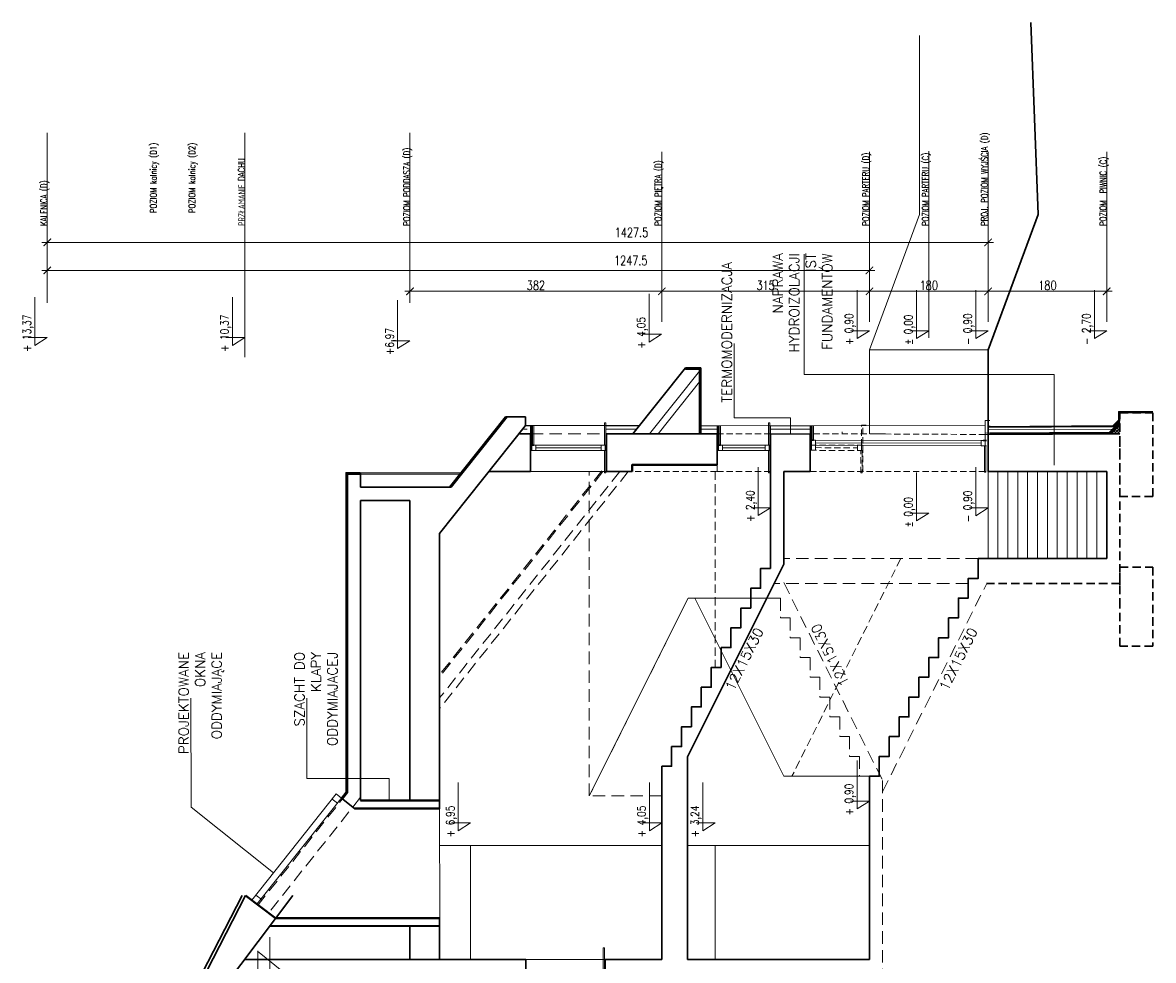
# Model space of a CAD drawing. Header units: millimetres. Extents: x 23192 to 177760, y -399809 to -79279.
# Tile 203 of 256: x 55593 to 57309, y -198253 to -196831. Entities that reach past the tile are written whole.
import ezdxf

# ---------------------------------------------------------------- set-up
doc = ezdxf.new("R2010")
doc.units = ezdxf.units.MM
for name, pattern in [('CACHE', [9.525, 6.35, -3.175]), ('CARKOVANA', [7.5, 5, -2.5]), ('DASHED', [19.05, 12.7, -6.35]), ('HIDDEN', [9.525, 6.35, -3.175]), ('HIDDEN2', [4.7625, 3.175, -1.5875])]:
    doc.linetypes.add(name, pattern=pattern)
doc.layers.get('0').update_dxf_attribs({"lineweight": 0})
for name, color, linetype, lineweight in [('!! 0_ Istn-okna', 6, 'Continuous', 13), ('!! 0_ Istn-sciany', 3, 'Continuous', 30), ('!! 0_ Istn-widok', 1, 'Continuous', 15), ('!! 0_ Opis', 8, 'Continuous', 13), ('!! 0_Istn-cienka', 4, 'Continuous', 9), ('!! 1_ tynk zewn  - nowy', 21, 'Continuous', 20), ('!! 1_PROJ Sciany', 2, 'Continuous', 40), ('!! 2 _linia hydroizol', 32, 'Continuous', 9), ('!! 2_ remont Ocieplenie', 4, 'ZIGZAG', 5), ('0-rzedne-blok', 62, 'Continuous', 13)]:
    doc.layers.add(name, color=color, linetype=linetype, lineweight=lineweight)
doc.layers.add('!! 0_bloki rzędnych', color=7, linetype='Continuous', lineweight=0, plot=False)
doc.layers.add('ND', color=240, linetype='Continuous', lineweight=0, plot=False)
doc.layers.add('!! 1_Wyburzenia', color=252, linetype='CARKOVANA', lineweight=13, true_color=0x696969)
doc.styles.add('DEUTSCH', font='SIMPLEX8')
doc.styles.add('SIMPLEX', font='simplex.shx', dxfattribs={"width": 0.77})
doc.styles.add('TXT', font='simplex.shx')
doc.linetypes.add('ZIGZAG', pattern='A,0.00254,-5.08,[131,ltypeshp.shx,S=5.08,R=0,X=-5.08,Y=0],-10.16,[131,ltypeshp.shx,S=5.08,R=180,X=5.08,Y=0],-5.08', length=20.32254)
doc.dimstyles.new('OL PB 100', dxfattribs={"dimscale": 4, "dimtxt": 3.5, "dimasz": 0.2, "dimexe": 10, "dimexo": 10, "dimgap": 0.5, "dimtad": 1, "dimdec": 1, "dimrnd": 0.5, "dimzin": 9, "dimdsep": 46, "dimtxsty": 'SIMPLEX', "dimblk": 'thick_MSz', "dimcen": 0.05, "dimdle": 8, "dimse1": 1, "dimse2": 1, "dimclrd": 256, "dimclre": 256, "dimclrt": 3, "dimadec": 1, "dimazin": 2, "dimtfac": 1, "dimtdec": 1, "dimtix": 1, "dimtofl": 0, "dimtmove": 2, "dimatfit": 3, "dimldrblk": 'thick_MSz', "dimfxl": 10, "dimfxlon": 1, "dimtolj": 1, "dimlwd": -1, "dimlwe": -1, "dimarcsym": 0})

# ---------------------------------------------------------------- blocks, each defined once
blk = doc.blocks.new('D_kota')
for p, q in [((-0.8, 15), (8.7, 15)), ((8.7, 0), (-0.8, 15)), ((8.7, 0), (8.7, 23))]:
    blk.add_line(p, q)
blk.add_lwpolyline([(-0.8, 15), (57.9, 15)])
at = {"style": 'DEUTSCH', "width": 0.8}
blk.add_attdef('POZ.ARCH', (7.3, 19.7), '', height=10, dxfattribs=at)
blk = doc.blocks.new('thick_MSz')
for p, q in [((-10, 0), (10, 0)), ((0, 15), (0, -15))]:
    blk.add_line(p, q)
at = {"const_width": 2, "elevation": 2}
blk.add_lwpolyline([(-7.1, -7.1), (7.1, 7.1)], dxfattribs=at)
blk = doc.blocks.new('*D3830')
at = {"layer": 'DEFPOINTS', "color": 0, "ltscale": 100, "transparency": 16777216}
for p in [(-7256.9, 8688.1), (-7256.9, 8610.3), (-6009.6, 8600.1)]:
    blk.add_point(p, dxfattribs=at)
at = {"layer": 'ND', "ltscale": 100, "transparency": 16777216}
blk.add_line((-6010.4, 8610.3), (-7256.1, 8610.3), dxfattribs=at)
at = {"layer": 'ND', "ltscale": 100, "transparency": 16777216, "xscale": 0.8, "yscale": 0.8, "zscale": 0.8}
for p, rotation in [((-7256.9, 8610.3), 180.0000000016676), ((-6009.6, 8610.3), 1.667526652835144e-09)]:
    blk.add_blockref('thick_MSz', p, dxfattribs=dict(at, rotation=rotation))
at = {"layer": 'ND', "color": 3, "ltscale": 100, "transparency": 16777216, "insert": (-6894.8, 8595.3), "char_height": 14, "attachment_point": 5, "rotation": 180, "style": 'SIMPLEX'}
blk.add_mtext('\\A1;1247.5', dxfattribs=at)
blk = doc.blocks.new('*D3831')
at = {"layer": 'DEFPOINTS', "color": 0, "ltscale": 100, "transparency": 16777216}
for p in [(-7436.9, 8703.8), (-7256.9, 8703.8), (-7256.9, 8642)]:
    blk.add_point(p, dxfattribs=at)
at = {"layer": 'ND', "ltscale": 100, "transparency": 16777216}
blk.add_line((-7436.1, 8642), (-7257.7, 8642), dxfattribs=at)
at = {"layer": 'ND', "ltscale": 100, "transparency": 16777216, "xscale": 0.8, "yscale": 0.8, "zscale": 0.8}
for p, rotation in [((-7436.9, 8642), 180.0000000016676), ((-7256.9, 8642), 1.667526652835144e-09)]:
    blk.add_blockref('thick_MSz', p, dxfattribs=dict(at, rotation=rotation))
at = {"layer": 'ND', "color": 3, "ltscale": 100, "transparency": 16777216, "insert": (-7346.9, 8633), "char_height": 14, "attachment_point": 5, "rotation": 180, "style": 'SIMPLEX'}
blk.add_mtext('\\A1;180', dxfattribs=at)
blk = doc.blocks.new('*D3832')
at = {"layer": 'DEFPOINTS', "color": 0, "ltscale": 100, "transparency": 16777216}
for p in [(-7256.9, 8703.8), (-6941.9, 8703.8), (-6941.9, 8642)]:
    blk.add_point(p, dxfattribs=at)
at = {"layer": 'ND', "ltscale": 100, "transparency": 16777216}
blk.add_line((-7256.1, 8642), (-6942.7, 8642), dxfattribs=at)
at = {"layer": 'ND', "ltscale": 100, "transparency": 16777216, "xscale": 0.8, "yscale": 0.8, "zscale": 0.8, "rotation": 180}
blk.add_blockref('thick_MSz', (-7256.9, 8642), dxfattribs=at)
at = {"layer": 'ND', "ltscale": 100, "transparency": 16777216, "xscale": 0.8, "yscale": 0.8, "zscale": 0.8}
blk.add_blockref('thick_MSz', (-6941.9, 8642), dxfattribs=at)
at = {"layer": 'ND', "color": 3, "ltscale": 100, "transparency": 16777216, "insert": (-7099.4, 8633), "char_height": 14, "attachment_point": 5, "rotation": 180, "style": 'SIMPLEX'}
blk.add_mtext('\\A1;315', dxfattribs=at)
blk = doc.blocks.new('*D3833')
at = {"layer": 'DEFPOINTS', "color": 0, "ltscale": 100, "transparency": 16777216}
for p in [(-6941.9, 8703.8), (-6559.9, 8703.8), (-6559.9, 8642)]:
    blk.add_point(p, dxfattribs=at)
at = {"layer": 'ND', "ltscale": 100, "transparency": 16777216}
blk.add_line((-6941.1, 8642), (-6560.7, 8642), dxfattribs=at)
at = {"layer": 'ND', "ltscale": 100, "transparency": 16777216, "xscale": 0.8, "yscale": 0.8, "zscale": 0.8, "rotation": 180}
blk.add_blockref('thick_MSz', (-6941.9, 8642), dxfattribs=at)
at = {"layer": 'ND', "ltscale": 100, "transparency": 16777216, "xscale": 0.8, "yscale": 0.8, "zscale": 0.8}
blk.add_blockref('thick_MSz', (-6559.9, 8642), dxfattribs=at)
at = {"layer": 'ND', "color": 3, "ltscale": 100, "transparency": 16777216, "insert": (-6750.9, 8633), "char_height": 14, "attachment_point": 5, "rotation": 180, "style": 'SIMPLEX'}
blk.add_mtext('\\A1;382', dxfattribs=at)
blk = doc.blocks.new('*D3834')
at = {"layer": 'DEFPOINTS', "color": 0, "ltscale": 100, "transparency": 16777216}
for p in [(-7616.9, 8679.3), (-7436.9, 8679.3), (-7436.9, 8642)]:
    blk.add_point(p, dxfattribs=at)
at = {"layer": 'ND', "ltscale": 100, "transparency": 16777216}
blk.add_line((-7616.1, 8642), (-7437.7, 8642), dxfattribs=at)
at = {"layer": 'ND', "ltscale": 100, "transparency": 16777216, "xscale": 0.8, "yscale": 0.8, "zscale": 0.8}
for p, rotation in [((-7616.9, 8642), 180.0000000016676), ((-7436.9, 8642), 1.667526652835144e-09)]:
    blk.add_blockref('thick_MSz', p, dxfattribs=dict(at, rotation=rotation))
at = {"layer": 'ND', "color": 3, "ltscale": 100, "transparency": 16777216, "insert": (-7526.9, 8633), "char_height": 14, "attachment_point": 5, "rotation": 180, "style": 'SIMPLEX'}
blk.add_mtext('\\A1;180', dxfattribs=at)
blk = doc.blocks.new('*D3835')
at = {"layer": 'DEFPOINTS', "color": 0, "ltscale": 100, "transparency": 16777216}
for p in [(-7436.9, 8688.1), (-7436.9, 8567.8), (-6009.6, 8557.6)]:
    blk.add_point(p, dxfattribs=at)
at = {"layer": 'ND', "ltscale": 100, "transparency": 16777216}
blk.add_line((-6010.4, 8567.8), (-7436.1, 8567.8), dxfattribs=at)
at = {"layer": 'ND', "ltscale": 100, "transparency": 16777216, "xscale": 0.8, "yscale": 0.8, "zscale": 0.8}
for p, rotation in [((-7436.9, 8567.8), 180.0000000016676), ((-6009.6, 8567.8), 1.667526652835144e-09)]:
    blk.add_blockref('thick_MSz', p, dxfattribs=dict(at, rotation=rotation))
at = {"layer": 'ND', "color": 3, "ltscale": 100, "transparency": 16777216, "insert": (-6895.9, 8552.8), "char_height": 14, "attachment_point": 5, "rotation": 180, "style": 'SIMPLEX'}
blk.add_mtext('\\A1;1427.5', dxfattribs=at)
blk = doc.blocks.new('BLOK POZIOMY SALA GIMNASTYCZNA')
for p, q in [((-7616.85, 8430.57), (-7616.85, 8688.11)), ((-7436.85, 8430.57), (-7436.85, 8688.11)), ((-7256.85, 8430.57), (-7256.85, 8688.11)), ((-6941.85, 8430.57), (-6941.85, 8688.11)), ((-6559.85, 8401.77), (-6559.85, 8659.32)), ((-6309.42, 8401.77), (-6309.42, 8659.32)), ((-6009.57, 8401.77), (-6009.57, 8659.32))]:
    blk.add_line(p, q)
for points in [[(-6309.42, 8401.77), (-6309.42, 8741.67)], [(-7346.85, 8712.69), (-7346.85, 8429.66)]]:
    blk.add_lwpolyline(points)
at = {"layer": '0-rzedne-blok'}
ref = blk.add_blockref('D_kota', (-6559.85, 8727.86), dxfattribs=dict(at, xscale=1.250000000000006, yscale=1.250000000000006, zscale=1.250000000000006, rotation=270))
ref.add_attrib('POZ.ARCH', '+6,97', (-6535.27, 8738.69), dxfattribs={"layer": '0', "height": 12.5, "rotation": 270, "style": 'DEUTSCH', "width": 0.8})
ref = blk.add_blockref('D_kota', (-6309.42, 8723.05), dxfattribs=dict(at, xscale=1.250000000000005, yscale=1.250000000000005, zscale=1.250000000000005, rotation=270))
ref.add_attrib('POZ.ARCH', '+ 10,37', (-6284.84, 8733.88), dxfattribs={"layer": '0', "height": 12.5, "rotation": 270, "style": 'DEUTSCH', "width": 0.8})
ref = blk.add_blockref('D_kota', (-6009.57, 8723.05), dxfattribs=dict(at, xscale=1.250000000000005, yscale=1.250000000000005, zscale=1.250000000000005, rotation=270))
ref.add_attrib('POZ.ARCH', '+ 13,37', (-5984.99, 8733.88), dxfattribs={"layer": '0', "height": 12.5, "rotation": 270, "style": 'DEUTSCH', "width": 0.8})
ref = blk.add_blockref('D_kota', (-7616.85, 8712.69), dxfattribs=dict(at, xscale=1.250000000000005, yscale=1.250000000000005, zscale=1.250000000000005, rotation=270))
ref.add_attrib('POZ.ARCH', '- 2,70  ', (-7592.27, 8723.52), dxfattribs={"layer": '0', "height": 12.5, "rotation": 270, "style": 'DEUTSCH', "width": 0.8})
ref = blk.add_blockref('D_kota', (-7436.85, 8712.69), dxfattribs=dict(at, xscale=1.250000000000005, yscale=1.250000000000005, zscale=1.250000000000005, rotation=270))
ref.add_attrib('POZ.ARCH', '- 0,90  ', (-7412.27, 8723.52), dxfattribs={"layer": '0', "height": 12.5, "rotation": 270, "style": 'DEUTSCH', "width": 0.8})
ref = blk.add_blockref('D_kota', (-7346.85, 8712.69), dxfattribs=dict(at, xscale=1.250000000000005, yscale=1.250000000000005, zscale=1.250000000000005, rotation=270))
ref.add_attrib('POZ.ARCH', '%%p 0,00  ', (-7322.27, 8723.52), dxfattribs={"layer": '0', "height": 12.5, "rotation": 270, "style": 'DEUTSCH', "width": 0.8})
ref = blk.add_blockref('D_kota', (-7256.85, 8712.69), dxfattribs=dict(at, xscale=1.250000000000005, yscale=1.250000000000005, zscale=1.250000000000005, rotation=270))
ref.add_attrib('POZ.ARCH', '+ 0,90  ', (-7232.27, 8723.52), dxfattribs={"layer": '0', "height": 12.5, "rotation": 270, "style": 'DEUTSCH', "width": 0.8})
ref = blk.add_blockref('D_kota', (-6941.38, 8718.1), dxfattribs=dict(at, xscale=1.250000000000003, yscale=1.250000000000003, zscale=1.250000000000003, rotation=269.9999999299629))
ref.add_attrib('POZ.ARCH', '+ 4,05', (-6916.8, 8728.93), dxfattribs={"layer": '0', "height": 12.5, "rotation": 270, "style": 'DEUTSCH', "width": 0.8})
at = {"style": 'SIMPLEX', "width": 0.77}
for s, p in [('POZIOM  PIWNIC (C)', (-7616.31, 8542.85)), ('PROJ. POZIOM WYJŚCIA (D)', (-7436.31, 8542.85)), ('POZIOM PARTERU (C)', (-7346.85, 8542.85)), ('POZIOM PARTERU (D)', (-7256.31, 8542.85)), ('POZIOM PIĘTRA (D)', (-6941.31, 8542.85)), ('POZIOM PODDASZA (D)', (-6559.85, 8542.85)), ('PRZŁAMANIE DACHU', (-6309.42, 8542.85)), ('KALENICA (D)', (-6009.57, 8542.85)), ('POZIOM kalnicy (D2)', (-6234.21, 8523.33, -0.04)), ('POZIOM kalnicy (D1)', (-6175.6, 8523.33, -0.04))]:
    blk.add_text(s, height=10, rotation=270, dxfattribs=at).set_placement(p)
at = {"layer": 'ND', "ltscale": 100}
for base, p1, p2, picture, middle in [((-7256.85, 8641.97), (-7436.85, 8703.84), (-7256.85, 8703.84), '*D3831', (-7346.85, 8632.97)), ((-7436.85, 8641.97), (-7616.85, 8679.26), (-7436.85, 8679.26), '*D3834', (-7526.85, 8632.97))]:
    dim = blk.add_linear_dim(base=base, p1=p1, p2=p2, angle=0, dimstyle='OL PB 100', dxfattribs=at)
    dim.commit()
    dim.dimension.update_dxf_attribs({"geometry": picture, "text_midpoint": middle})
for base, p1, p2, picture, middle in [((-6941.85, 8641.97), (-7256.85, 8703.84), (-6941.85, 8703.84), '*D3832', (-7099.35, 8632.97)), ((-6559.85, 8641.97), (-6941.85, 8703.84), (-6559.85, 8703.84), '*D3833', (-6750.85, 8632.97))]:
    dim = blk.add_linear_dim(base=base, p1=p1, p2=p2, dimstyle='OL PB 100', dxfattribs=at)
    dim.commit()
    dim.dimension.update_dxf_attribs({"geometry": picture, "text_midpoint": middle})
for base, p1, p2, picture, middle in [((-7436.85, 8567.75), (-6009.57, 8557.61), (-7436.85, 8688.11), '*D3835', (-6895.9, 8552.8)), ((-7256.85, 8610.27), (-6009.57, 8600.13), (-7256.85, 8688.11), '*D3830', (-6894.77, 8595.31))]:
    dim = blk.add_linear_dim(base=base, p1=p1, p2=p2, angle=0, dimstyle='OL PB 100', dxfattribs=at)
    dim.commit()
    dim.dimension.update_dxf_attribs({"geometry": picture, "text_midpoint": middle, "dimtype": 160})

msp = doc.modelspace()

# ---------------------------------------------------------------- hatches: boundary and pattern name
at = {"layer": '!! 2_ remont Ocieplenie', "linetype": 'ByBlock', "ltscale": 0.55}
h = msp.add_hatch(dxfattribs=at)
h.set_pattern_fill('ANSI37', color=256)
h.set_pattern_definition([(45, (239.9723, 1787.9674), (-2.24506403, 2.24506403), []), (135, (239.9723, 1787.9674), (-2.24506403, -2.24506403), [])])
h.paths.add_polyline_path([(57257.88839, -197439.50499), (57257.88839, -197454.50499), (57242.88839, -197454.50499)])

# ---------------------------------------------------------------- linework, layer by layer
at = {"layer": '!! 0_ Istn-okna'}
for points in [[(57053.54822, -197464.60105), (57053.54822, -197434.12528), (57060.54849, -197434.12528)], [(56787.99289, -197463.85976), (57055.54822, -197464.60105)], [(56795.99289, -197467.86245), (57047.54822, -197468.60105)], [(56363.91608, -197471.5883), (56368.91608, -197471.5883)], [(56363.91608, -197479.5883), (56363.91608, -197471.5883)], [(56363.91608, -197471.5883), (56478.91608, -197471.5883)], [(56363.91608, -197471.5883), (56368.91608, -197471.5883)], [(56363.91608, -197479.5883), (56478.91608, -197479.5883)], [(56371.91608, -197475.5883), (56470.91608, -197475.5883)], [(56473.91608, -197471.5883), (56478.91608, -197471.5883)], [(56478.91608, -197479.5883), (56478.91608, -197471.5883)], [(56646.91608, -197471.5883), (56651.91608, -197471.5883)], [(56646.91608, -197479.5883), (56646.91608, -197471.5883)], [(56646.91608, -197471.5883), (56727.91608, -197471.5883)], [(56646.91608, -197479.5883), (56727.91608, -197479.5883)], [(56654.91608, -197475.5883), (56719.91608, -197475.5883)], [(56722.91608, -197471.5883), (56727.91608, -197471.5883)], [(56727.91608, -197479.5883), (56727.91608, -197471.5883)], [(56787.99289, -197471.85976), (57055.54822, -197472.60105)], [(56069.18063, -198000.4369), (55941.04985, -198161.43251)], [(56086.07663, -197995.26574), (55948.87429, -198167.65971)], [(56077.00508, -198006.6641), (56069.18063, -198000.4369)], [(56070.77787, -198014.48855), (56062.95343, -198008.26134)], [(55947.11483, -198153.81189), (55956.70143, -198161.03667)]]:
    msp.add_lwpolyline(points, dxfattribs=at)
for points in [[(56477.91608, -197471.5883), (56477.91608, -197437.5883), (56475.91608, -197437.5883), (56475.91608, -197471.5883)], [(56726.91608, -197471.5883), (56726.91608, -197437.5883), (56724.91608, -197437.5883), (56724.91608, -197471.5883)], [(56789.99289, -197463.80748), (56795.99289, -197463.80748), (56795.99289, -197471.80748), (56789.99289, -197471.80748)], [(57047.54822, -197464.60105), (57053.54822, -197464.60105), (57053.54822, -197472.60105), (57047.54822, -197472.60105)], [(56365.91608, -197471.5883), (56371.91608, -197471.5883), (56371.91608, -197479.5883), (56365.91608, -197479.5883)], [(56470.91608, -197471.5883), (56476.91608, -197471.5883), (56476.91608, -197479.5883), (56470.91608, -197479.5883)], [(56477.91608, -197479.5883), (56477.91608, -197513.5883), (56475.91608, -197513.5883), (56475.91608, -197479.5883)], [(56648.91608, -197471.5883), (56654.91608, -197471.5883), (56654.91608, -197479.5883), (56648.91608, -197479.5883)], [(56719.91608, -197471.5883), (56725.91608, -197471.5883), (56725.91608, -197479.5883), (56719.91608, -197479.5883)], [(56726.91608, -197479.5883), (56726.91608, -197513.5883), (56724.91608, -197513.5883), (56724.91608, -197479.5883)], [(57054.54822, -197472.60105), (57054.51942, -197512.41816), (57052.51942, -197512.41816), (57052.54822, -197472.60105)], [(56475.91608, -198267.5883), (56475.91608, -198233.5883), (56473.91608, -198233.5883), (56473.91608, -198267.5883)]]:
    msp.add_lwpolyline(points, close=True, dxfattribs=at)
at = {"layer": '!! 0_ Istn-sciany'}
msp.add_line((57237.91608, -197643.5883), (57042.91608, -197643.5883), dxfattribs=at)
at = {"layer": '!! 0_ Istn-sciany', "linetype": 'DASHED'}
msp.add_line((57257.91608, -197681.5883), (57055.68659, -197681.5883), dxfattribs=at)
at = {"layer": '!! 0_ Istn-sciany'}
for points in [[(57134.05176, -197121.73438), (57122.53709, -196830.89689)], [(57057.91608, -197454.5883), (57057.91608, -197326.94389), (57134.05176, -197121.73438)], [(56598.79063, -197354.25518), (56518.93901, -197454.5883)], [(56598.79063, -197354.25518), (56622.26397, -197354.25518)], [(56598.79063, -197356.25518), (56622.26397, -197356.25518)], [(56620.26397, -197454.5883), (56620.26397, -197354.25518)], [(56622.26397, -197454.5883), (56622.26397, -197354.25518)], [(56325.68177, -197428.6408), (56240.65618, -197535.47498)], [(56328.23787, -197428.6408), (56243.21227, -197535.47498)], [(56356.26197, -197428.6408), (56325.68177, -197428.6408)], [(56356.25015, -197441.61924), (56356.26197, -197428.6408)], [(56356.25015, -197441.61924), (56225.91608, -197605.38328)], [(56345.92853, -197454.5883), (56363.89617, -197454.5883)], [(56363.91608, -197511.5883), (56363.91608, -197454.5883)], [(56478.91608, -197511.5883), (56478.91608, -197454.5883)], [(56478.91608, -197454.5883), (56646.88917, -197454.5883)], [(56646.91608, -197501.5883), (56646.91608, -197454.5883)], [(56727.91608, -197454.5883), (56788.00766, -197454.68352)], [(56727.91608, -197658.5883), (56727.91608, -197454.5883)], [(56787.91608, -197511.58681), (56788.00766, -197454.68352)], [(56788.03436, -197463.9701), (56793.03436, -197463.9701)], [(57050.54822, -197464.60105), (57055.54822, -197464.60105)], [(57053.54822, -197455.46359), (57257.91608, -197454.5883)], [(57057.91608, -197455.43498), (57057.91608, -197511.59347)], [(56363.91608, -197471.5883), (56368.91608, -197471.5883)], [(56646.91608, -197471.5883), (56651.91608, -197471.5883)], [(56106.07663, -197513.47498), (56084.07663, -197513.47498), (56084.07663, -197997.77873)], [(56106.07663, -197515.47498), (56086.07663, -197515.47498), (56086.07663, -197998.47746)], [(56106.07663, -197513.47498), (56106.07663, -197535.47498)], [(56300.56422, -197511.5883), (56363.91608, -197511.5883)], [(56478.91608, -197511.5883), (56517.91608, -197511.5883)], [(56747.91608, -197511.5883), (56747.91608, -197652.12932), (56601.91608, -197944.12932), (56601.91608, -198251.5883)], [(56787.91608, -197511.58681), (56747.91608, -197511.5883)], [(57057.91608, -197511.5883), (57237.91608, -197511.5883)], [(57237.91608, -197511.5883), (57237.91608, -197643.5883)], [(56243.21227, -197535.47498), (56106.07663, -197535.47498)], [(56180.91608, -197555.47498), (56106.07663, -197555.47498)], [(56106.07663, -197555.47498), (56106.07663, -198010.39799)], [(56180.91608, -197555.47498), (56180.91608, -198010.39799)], [(56225.91608, -197605.38328), (56225.91608, -198023.24799)], [(57057.91608, -197643.5883), (57042.91608, -197643.5883), (57042.91608, -197673.5883), (57027.91608, -197673.5883), (57027.91608, -197703.5883), (57012.91608, -197703.5883), (57012.91608, -197733.5883), (56997.91608, -197733.5883), (56997.91608, -197763.5883), (56982.91608, -197763.5883), (56982.91608, -197793.5883), (56967.91608, -197793.5883), (56967.91608, -197823.5883), (56952.91608, -197823.5883), (56952.91608, -197853.5883), (56937.91608, -197853.5883), (56937.91608, -197883.5883), (56922.91608, -197883.5883), (56922.91608, -197913.5883), (56907.91608, -197913.5883), (56907.91608, -197943.5883), (56892.91608, -197943.5883), (56892.91608, -197973.5883), (56877.91608, -197973.5883)], [(56727.91608, -197658.5883), (56712.91608, -197658.5883), (56712.91608, -197688.5883), (56697.91608, -197688.5883), (56697.91608, -197718.5883), (56682.91608, -197718.5883), (56682.91608, -197748.5883), (56667.91608, -197748.5883), (56667.91608, -197778.5883), (56652.91608, -197778.5883), (56652.91608, -197808.5883), (56637.91608, -197808.5883), (56637.91608, -197838.5883), (56622.91608, -197838.5883), (56622.91608, -197868.5883), (56607.91608, -197868.5883), (56607.91608, -197898.5883), (56592.91608, -197898.5883), (56592.91608, -197928.5883), (56577.91608, -197928.5883), (56577.91608, -197958.5883), (56562.91608, -197958.5883)], [(56562.91608, -197958.5883), (56562.91608, -198251.5883)], [(56877.91608, -197973.5883), (56877.91608, -198251.5883)], [(56077.00508, -198006.6641), (56084.07663, -197997.77873)], [(56078.56996, -198007.90954), (56086.07663, -197998.47746)], [(56096.77462, -198022.39799), (56077.00508, -198006.6641)], [(55630.63351, -198728.58829), (55926.27664, -198154.54799)], [(55636.45054, -198728.56765), (55931.47625, -198154.54799)], [(55845.68452, -198363.50927), (56003.16444, -198154.54799)], [(56225.81505, -198188.64149), (56225.91608, -198251.5883)], [(56180.97591, -198200.6775), (56180.91608, -198251.5883)], [(56356.91608, -198251.5883), (55930.03175, -198251.5883)], [(56356.91608, -198285.5883), (56356.91608, -198251.5883)], [(56562.91608, -198251.5883), (56476.91608, -198251.5883), (56476.91608, -198285.5883), (56562.91608, -198285.5883)], [(56877.91608, -198251.5883), (56601.91608, -198251.5883)]]:
    msp.add_lwpolyline(points, dxfattribs=at)
at = {"layer": '!! 0_ Istn-sciany', "linetype": 'DASHED'}
for points in [[(57257.91608, -197489.46911), (57257.91608, -197422.46911), (57307.91608, -197422.46911), (57307.91608, -197549.46911), (57257.91608, -197549.46911), (57257.91608, -197489.46911)], [(57257.91608, -197461.5883), (57257.91608, -197688.5883)], [(57257.91608, -197716.46911), (57257.91608, -197656.46911), (57307.91608, -197656.46911), (57307.91608, -197776.46911), (57257.91608, -197776.46911), (57257.91608, -197716.46911)]]:
    msp.add_lwpolyline(points, dxfattribs=at)
at = {"layer": '!! 0_ Istn-widok', "linetype": 'HIDDEN', "ltscale": 3}
for p, q in [((57042.91608, -197643.5883), (56747.91608, -197643.5883)), ((57027.91608, -197681.5883), (56733.18659, -197681.5883))]:
    msp.add_line(p, q, dxfattribs=at)
at = {"layer": '!! 0_ Istn-widok'}
msp.add_line((56356.91608, -198251.5883), (56476.91608, -198251.5883), dxfattribs=at)
for points in [[(56954.05176, -197121.73438), (56954.05176, -196850.6642)], [(56877.91608, -197454.5883), (56877.91608, -197326.94389), (56954.05176, -197121.73438)], [(56877.91608, -197442.09421), (56877.91608, -197326.94389)], [(57057.91608, -197326.94389), (56877.91608, -197326.94389)], [(56622.26397, -197356.87822), (56544.49993, -197454.5883)], [(56622.26397, -197372.93679), (56557.28038, -197454.5883)], [(56258.16521, -197513.47498), (56107.13217, -197513.47498)], [(56256.57348, -197515.47498), (56107.53524, -197515.47498)], [(56478.91608, -197511.5883), (56363.91608, -197511.5883)], [(57057.91608, -197643.5883), (57057.91608, -197511.5883)], [(57072.91608, -197643.5883), (57072.91608, -197511.5883)], [(57087.91608, -197643.5883), (57087.91608, -197511.5883)], [(57102.91608, -197643.5883), (57102.91608, -197511.5883)], [(57117.91608, -197643.5883), (57117.91608, -197511.5883)], [(57132.91608, -197643.5883), (57132.91608, -197511.5883)], [(57147.91608, -197643.5883), (57147.91608, -197511.5883)], [(57162.91608, -197643.5883), (57162.91608, -197511.5883)], [(57177.91608, -197643.5883), (57177.91608, -197511.5883)], [(57192.91608, -197643.5883), (57192.91608, -197511.5883)], [(57207.91608, -197643.5883), (57207.91608, -197511.5883)], [(57222.91608, -197643.5883), (57222.91608, -197511.5883)], [(56452.91608, -198003.5883), (56602.91608, -197703.5883)], [(56727.91608, -197703.5883), (56602.91608, -197703.5883)], [(56747.9902, -197973.5883), (56612.9902, -197703.5883)], [(56862.91608, -197973.5883), (56747.9902, -197973.5883)], [(56225.91608, -198023.24799), (56225.99005, -198188.64149)], [(56225.91608, -198078.5883), (56562.91608, -198078.5883)], [(56272.91608, -198078.5883), (56272.91608, -198251.5883)], [(56601.91608, -198078.5883), (56877.91608, -198078.5883)], [(56643.91608, -198078.5883), (56643.91608, -198251.5883)], [(55968.28523, -198488.86138), (55968.28523, -198217.48131)], [(56175.91608, -198421.38202), (55949.57918, -198239.01003)], [(55950.28523, -198488.86138), (55950.28523, -198238.19745)], [(56476.91608, -198251.5883), (56356.91608, -198251.5883)]]:
    msp.add_lwpolyline(points, dxfattribs=at)
at = {"layer": '!! 0_ Istn-widok', "linetype": 'HIDDEN', "ltscale": 3}
for points in [[(56363.89617, -197454.5883), (56478.91608, -197454.5883)], [(56472.00981, -197510.34286), (56225.91608, -197819.55826)], [(56511.91608, -197511.5883), (56225.91608, -197870.9457)], [(56499.13562, -197511.5883), (56225.91608, -197854.88713)], [(56473.5747, -197511.5883), (56225.91608, -197822.76998)], [(56562.91608, -198003.5883), (56452.91608, -198003.5883), (56452.91608, -197511.5883)], [(56747.91608, -197680.04728), (56897.91608, -197980.04728), (56897.91608, -199450.5883)], [(56897.91608, -197997.12932), (57056.33248, -197680.29651)], [(56727.91608, -197703.5883), (56742.91608, -197703.5883), (56742.91608, -197733.5883), (56757.91608, -197733.5883), (56757.91608, -197763.5883), (56772.91608, -197763.5883), (56772.91608, -197793.5883), (56787.91608, -197793.5883), (56787.91608, -197823.5883), (56802.91608, -197823.5883), (56802.91608, -197853.5883), (56817.91608, -197853.5883), (56817.91608, -197883.5883), (56832.91608, -197883.5883), (56832.91608, -197913.5883), (56847.91608, -197913.5883), (56847.91608, -197943.5883), (56862.91608, -197943.5883), (56862.91608, -197973.5883), (56877.91608, -197973.5883), (56877.91608, -198003.5883)], [(56086.07663, -197998.47746), (55950.47206, -198168.86384)], [(56106.07663, -198005.46472), (55966.44974, -198180.90513)]]:
    msp.add_lwpolyline(points, dxfattribs=at)
at = {"layer": '!! 0_ Opis'}
for points in [[(56778.91183, -197364.59479), (56778.91183, -197182.10293)], [(56757.96187, -197454.63591), (56757.96187, -197430.1676), (56672.88539, -197430.37899), (56672.60445, -197317.31154)], [(57158.14666, -197501.69522), (57158.14666, -197364.59479), (56778.91183, -197364.59479)], [(55849.06729, -198020.39799), (55848.65724, -197855.36544)], [(56024.58639, -197976.80596), (56024.28465, -197855.36544)], [(56024.58639, -197976.80596), (56149.52162, -197976.80596), (56149.52162, -198010.39799)], [(55849.06729, -198020.39799), (55974.09904, -198119.90639)]]:
    msp.add_lwpolyline(points, dxfattribs=at)
at = {"layer": '!! 0_Istn-cienka', "linetype": 'HIDDEN', "ltscale": 2}
for points in [[(56643.91608, -197511.5883), (56643.91608, -197808.5883)], [(56925.37018, -197643.5883), (56760.37018, -197973.5883)], [(57057.91608, -197643.5883), (57042.91608, -197643.5883), (57042.91608, -197673.5883), (57027.91608, -197673.5883), (57027.91608, -197703.5883), (57012.91608, -197703.5883), (57012.91608, -197733.5883), (56997.91608, -197733.5883), (56997.91608, -197763.5883), (56982.91608, -197763.5883), (56982.91608, -197793.5883), (56967.91608, -197793.5883), (56967.91608, -197823.5883), (56952.91608, -197823.5883), (56952.91608, -197853.5883), (56937.91608, -197853.5883), (56937.91608, -197883.5883), (56922.91608, -197883.5883), (56922.91608, -197913.5883), (56907.91608, -197913.5883), (56907.91608, -197943.5883), (56892.91608, -197943.5883), (56892.91608, -197973.5883), (56877.91608, -197973.5883), (56877.91608, -198003.5883)], [(56602.91608, -197703.5883), (56452.91608, -198003.5883)]]:
    msp.add_lwpolyline(points, dxfattribs=at)
at = {"layer": '!! 1_ tynk zewn  - nowy'}
for points in [[(56363.91451, -197442.50059), (56355.5487, -197442.50061)], [(56529.13535, -197441.77665), (56356.25015, -197441.61924)], [(56366.87038, -197471.59436), (56366.91607, -197441.47527)], [(56368.87038, -197471.59846), (56368.91606, -197441.47937)], [(56528.58492, -197442.46827), (56478.91608, -197442.46839)], [(57053.54822, -197442.25412), (56622.26397, -197441.86144)], [(56649.91456, -197442.46796), (56622.26397, -197442.46803)], [(56649.87038, -197471.59436), (56649.91544, -197441.88662)], [(56651.87038, -197471.59846), (56651.91544, -197441.88844)], [(56727.91608, -197454.5883), (56727.9364, -197441.95765)], [(56791.03278, -197442.46761), (56727.93558, -197442.46777)], [(56790.98867, -197463.97616), (56791.03371, -197442.0151)], [(56792.98866, -197463.98027), (56793.03371, -197442.01692)]]:
    msp.add_lwpolyline(points, dxfattribs=at)
at = {"layer": '!! 1_PROJ Sciany'}
for points in [[(56517.91608, -197511.5883), (56517.91608, -197501.5883), (56646.91608, -197501.5883)], [(56106.07663, -198010.39799), (56225.91608, -198010.39799)], [(56096.77462, -198022.39799), (56225.91608, -198022.39799)], [(55931.47625, -198154.54799), (55977.19689, -198189.00453)], [(55977.19689, -198189.00453), (56225.81499, -198188.60552)], [(56180.99005, -198188.64149), (56225.81505, -198188.64149)], [(55968.14234, -198201.01908), (56225.83425, -198200.6055)]]:
    msp.add_lwpolyline(points, dxfattribs=at)
at = {"layer": '!! 1_Wyburzenia', "linetype": 'HIDDEN2', "ltscale": 3}
for points in [[(56363.91608, -197454.5883), (56363.91608, -197441.46911)], [(56365.06645, -197450.96911), (56365.06645, -197453.96911)], [(56646.91608, -197454.5883), (56646.91608, -197442.46797)], [(56648.06645, -197450.96911), (56648.06645, -197453.96911)], [(56788.03436, -197454.81394), (56788.03436, -197442.46762)], [(56789.18474, -197451.19475), (56789.18474, -197454.19475)], [(56836.56578, -197451.18788), (56836.56578, -197454.18788)], [(56865.9154, -197471.80707), (56865.9154, -197441.3313), (56872.91567, -197441.3313)], [(56867.9154, -197454.80707), (56867.9154, -197443.80707)], [(56867.9154, -197454.80707), (56867.9154, -197443.80707)], [(56646.91608, -197511.5883), (56646.91608, -197454.5883)], [(56646.91608, -197454.5883), (56727.91608, -197454.5883)], [(56787.91638, -197511.39677), (56787.91638, -197454.39677)], [(56793.00808, -197454.51465), (56906.91608, -197454.5883)], [(56867.9154, -197511.80707), (56867.9154, -197454.80707)], [(56886.91608, -197454.5883), (57059.91608, -197455.44488)], [(56787.91638, -197471.39677), (56792.91638, -197471.39677)], [(56787.91638, -197479.39677), (56787.91638, -197471.39677)], [(56787.91638, -197471.39677), (56867.9154, -197471.79287)], [(56787.91638, -197479.39677), (56867.9154, -197479.79287)], [(56795.91638, -197475.39677), (56859.9154, -197475.74594)], [(56862.9154, -197471.80707), (56867.9154, -197471.80707)], [(56867.9154, -197479.80707), (56867.9154, -197471.80707)], [(56646.91608, -197511.5883), (56646.91608, -197501.5883)], [(56522.32888, -197511.5883), (56646.91608, -197511.5883)], [(56646.91608, -197511.5883), (56727.91608, -197511.5883)], [(56787.91608, -197511.58681), (56906.91608, -197511.5883)], [(56886.91608, -197511.5883), (57057.91608, -197511.5883)]]:
    msp.add_lwpolyline(points, dxfattribs=at)
for points in [[(56789.91638, -197471.39677), (56795.91638, -197471.39677), (56795.91638, -197479.39677), (56789.91638, -197479.39677)], [(56859.9154, -197471.80707), (56865.9154, -197471.80707), (56865.9154, -197479.80707), (56859.9154, -197479.80707)], [(56866.9154, -197479.80707), (56866.9154, -197513.80707), (56864.9154, -197513.80707), (56864.9154, -197479.80707)]]:
    msp.add_lwpolyline(points, close=True, dxfattribs=at)
at = {"layer": '!! 2 _linia hydroizol', "linetype": 'CACHE', "const_width": 1.5}
for points in [[(57057.91608, -197444.06821), (57248.25922, -197442.96911), (57256.91608, -197434.31226), (57256.91608, -197421.46911), (57307.91608, -197421.46911)], [(57257.91608, -197437.5549), (57242.50186, -197452.96911), (57059.91608, -197453.87612)]]:
    msp.add_lwpolyline(points, dxfattribs=at)
at = {"layer": '!! 2 _linia hydroizol'}
for points in [[(57057.91608, -197443.06889), (57247.84501, -197441.96911), (57255.91608, -197433.89804), (57255.91608, -197420.46911), (57307.91608, -197420.46911)], [(57307.91608, -197422.46911), (57257.91608, -197422.46911), (57257.91608, -197434.72647), (57248.67343, -197443.96911), (57059.91608, -197445.05602)], [(57257.91608, -197436.14069), (57242.08765, -197451.96911), (57059.91608, -197452.87624)], [(57257.88839, -197439.50499), (57242.88839, -197454.50499)]]:
    msp.add_lwpolyline(points, dxfattribs=at)
at = {"layer": '!! 2 _linia hydroizol', "const_width": 0.2}
msp.add_lwpolyline([(57053.54822, -197452.32569), (57057.91608, -197452.32569), (57057.91608, -197442.32569), (57061.30771, -197442.32569)], dxfattribs=at)
at = {"layer": '!! 2_ remont Ocieplenie', "linetype": 'ZIGZAG', "ltscale": 0.75}
for points in [[(56358.90692, -197447.50097), (56351.56909, -197447.50097)], [(56524.60492, -197447.46911), (56478.91608, -197447.46911)], [(56646.91608, -197447.46911), (56622.26397, -197447.46911)], [(56788.01928, -197447.46762), (56727.91608, -197447.46911)]]:
    msp.add_lwpolyline(points, dxfattribs=at)
at = {"layer": '!! 2_ remont Ocieplenie', "linetype": 'ByBlock', "ltscale": 0.15}
for points in [[(56363.87039, -197471.58821), (56363.91608, -197441.46911)], [(56646.87039, -197471.58821), (56646.91456, -197442.46797)], [(56787.98867, -197463.97001), (56788.03278, -197442.46762)]]:
    msp.add_lwpolyline(points, dxfattribs=at)
at = {"layer": '!! 2_ remont Ocieplenie', "linetype": 'ZIGZAG', "ltscale": 0.15}
for points in [[(56365.37038, -197471.59129), (56365.41607, -197441.47219)], [(56648.37038, -197471.59129), (56648.41456, -197442.46797)], [(56789.48867, -197463.97309), (56789.53278, -197442.46761)]]:
    msp.add_lwpolyline(points, dxfattribs=at)
at = {"layer": '!! 2_ remont Ocieplenie', "linetype": 'ZIGZAG', "ltscale": 0.55}
msp.add_lwpolyline([(57246.58765, -197447.46911), (57057.91608, -197448.32569)], dxfattribs=at)

# ---------------------------------------------------------------- block references
at = {"layer": '!! 0_bloki rzędnych', "rotation": 180}
msp.add_blockref('BLOK POZIOMY SALA GIMNASTYCZNA', (49621.06186, -188596.30016), dxfattribs=at)
at = {"layer": '0-rzedne-blok'}
ref = msp.add_blockref('D_kota', (56727.91608, -197577.25986), dxfattribs=dict(at, xscale=1.250000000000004, yscale=1.250000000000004, zscale=1.250000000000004, rotation=90))
ref.add_attrib('POZ.ARCH', '+ 2,40  ', (56703.33613, -197588.08518), dxfattribs={"layer": '0', "height": 12.5, "rotation": 90, "style": 'DEUTSCH', "width": 0.8})
ref = msp.add_blockref('D_kota', (56967.91608, -197585.53667), dxfattribs=dict(at, xscale=1.250000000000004, yscale=1.250000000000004, zscale=1.250000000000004, rotation=90))
ref.add_attrib('POZ.ARCH', '%%p 0,00  ', (56943.33613, -197596.36199), dxfattribs={"layer": '0', "height": 12.5, "rotation": 90, "style": 'DEUTSCH', "width": 0.8})
ref = msp.add_blockref('D_kota', (57057.91608, -197577.5883), dxfattribs=dict(at, xscale=1.250000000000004, yscale=1.250000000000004, zscale=1.250000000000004, rotation=90))
ref.add_attrib('POZ.ARCH', '- 0,90  ', (57033.33613, -197588.41362), dxfattribs={"layer": '0', "height": 12.5, "rotation": 90, "style": 'DEUTSCH', "width": 0.8})
ref = msp.add_blockref('D_kota', (56877.91608, -198022.16976), dxfattribs=dict(at, xscale=1.250000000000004, yscale=1.250000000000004, zscale=1.250000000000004, rotation=90))
ref.add_attrib('POZ.ARCH', '+ 0,90  ', (56853.33613, -198032.99508), dxfattribs={"layer": '0', "height": 12.5, "rotation": 90, "style": 'DEUTSCH', "width": 0.8})
ref = msp.add_blockref('D_kota', (56272.91608, -198055.3437), dxfattribs=dict(at, xscale=1.250000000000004, yscale=1.250000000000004, zscale=1.250000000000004, rotation=90))
ref.add_attrib('POZ.ARCH', '+ 6,95  ', (56248.33613, -198066.16901), dxfattribs={"layer": '0', "height": 12.5, "rotation": 90, "style": 'DEUTSCH', "width": 0.8})
ref = msp.add_blockref('D_kota', (56562.91608, -198055.3437), dxfattribs=dict(at, xscale=1.250000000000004, yscale=1.250000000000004, zscale=1.250000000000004, rotation=90))
ref.add_attrib('POZ.ARCH', '+ 4,05  ', (56538.33613, -198066.16901), dxfattribs={"layer": '0', "height": 12.5, "rotation": 90, "style": 'DEUTSCH', "width": 0.8})
ref = msp.add_blockref('D_kota', (56643.91608, -198055.3437), dxfattribs=dict(at, xscale=1.250000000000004, yscale=1.250000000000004, zscale=1.250000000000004, rotation=90))
ref.add_attrib('POZ.ARCH', '+ 3,24  ', (56619.33613, -198066.16901), dxfattribs={"layer": '0', "height": 12.5, "rotation": 90, "style": 'DEUTSCH', "width": 0.8})

# ---------------------------------------------------------------- texts
at = {"layer": '!! 0_ Opis', "char_height": 15, "style": 'TXT'}
for s, insert, attachment_point, rotation in [('TERMOMODERNIZACJA', (56654.14273, -197193.84044), 3, 90), ('NAPRAWA HYDROIZOLACJI IST FUNDAMENTÓW', (56731.38386, -197180.49934), 3, 90), ('12X15X30', (56658.49627, -197838.71291), 1, 63.43494882), ('12X15X30', (56834.52705, -197839.2719), 1, 116.56505118), ('12X15X30', (56983.12302, -197838.71291), 1, 63.43494882), ('PROJEKTOWANE\\POKNA ODDYMIAJĄCE ', (55830.19551, -197785.14796), 3, 90), ('SZACHT DO KLAPY ODDYMIAJACEJ', (56005.82292, -197785.14796), 3, 90)]:
    msp.add_mtext_dynamic_manual_height_columns(s, width=170.0602616, gutter_width=75, heights=[0], dxfattribs=dict(at, insert=insert, attachment_point=attachment_point, rotation=rotation))

doc.saveas('drawing.dxf')
